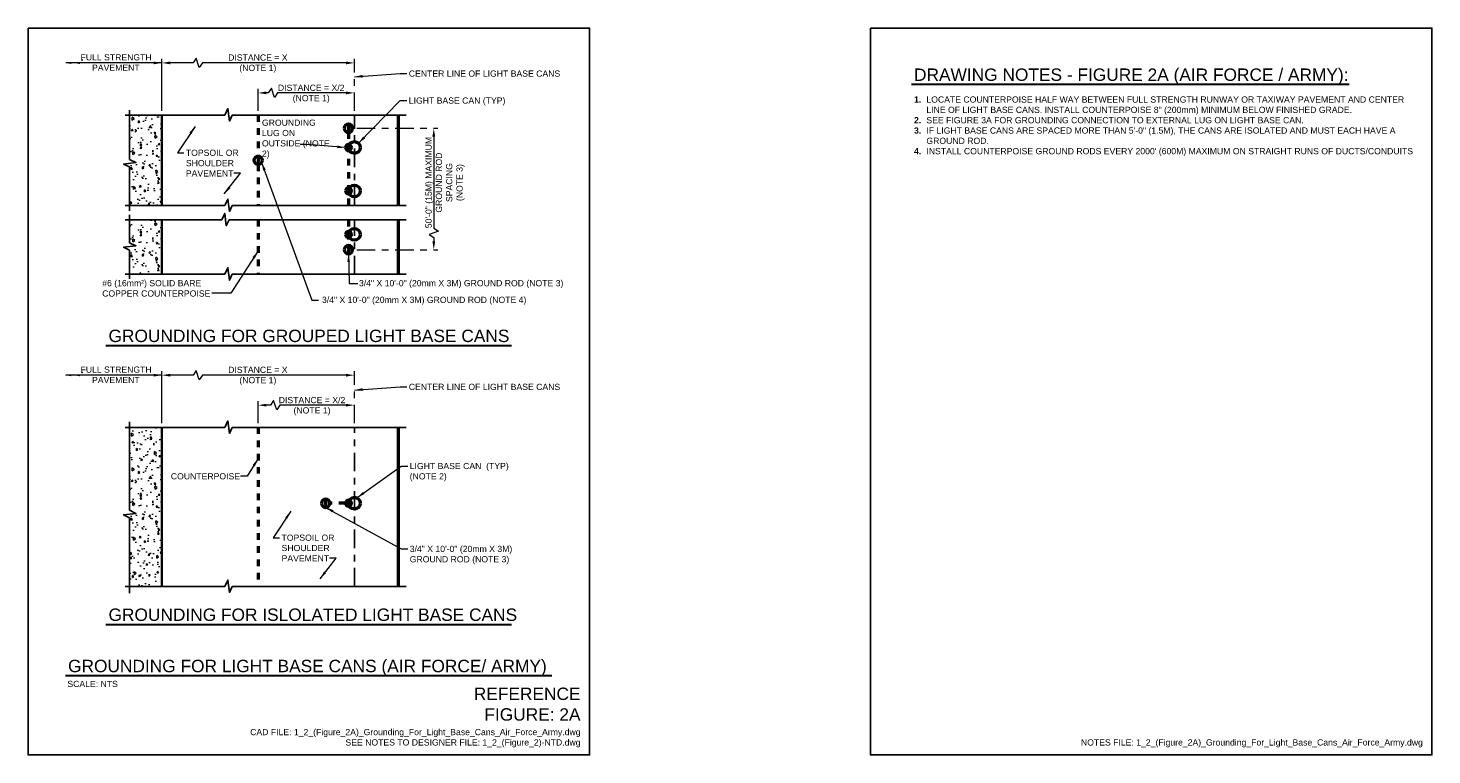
# Model space of a CAD drawing. Header units: inches. Extents: x 0 to 21.3, y 0 to 11.
import ezdxf
from ezdxf.enums import TextEntityAlignment as Align

# ---------------------------------------------------------------- set-up
doc = ezdxf.new("R2010")
doc.units = ezdxf.units.IN
doc.header["$LTSCALE"] = 0.375
doc.header["$MEASUREMENT"] = 0
doc.header["$PDSIZE"] = 2
doc.linetypes.add('CENTER2', pattern=[1.125, 0.75, -0.125, 0.125, -0.125])
doc.linetypes.add('DASHED2', pattern=[0.375, 0.25, -0.125])
doc.layers.get('0').update_dxf_attribs({"linetype": 'CONTINUOUS', "lineweight": 35})
doc.layers.get('DEFPOINTS').update_dxf_attribs({"linetype": 'CONTINUOUS'})
for name, color, linetype, lineweight in [('C-GRAD-FNSH', 4, 'CONTINUOUS', 50), ('E-AFLD-LITE-RUNW', 203, 'CONTINUOUS', 50), ('E-GRND-CIRC', 4, 'DASHED2', 50), ('E-GRND-EQUI', 83, 'CONTINUOUS', 50), ('G-ANNO-PATT', 8, 'CONTINUOUS', 18), ('G-ANNO-RDME', 5, 'CONTINUOUS', 18), ('S-SLAB-EDGE', 41, 'CONTINUOUS', 35)]:
    doc.layers.add(name, color=color, linetype=linetype, lineweight=lineweight)
for name, color, linetype in [('G-ANNO-DIMS', 7, 'CONTINUOUS'), ('G-ANNO-DIMS @ 1', 7, 'CONTINUOUS'), ('G-ANNO-SYMB', 6, 'CONTINUOUS'), ('G-ANNO-TEXT', 7, 'CONTINUOUS'), ('G-ANNO-TTLB', 7, 'CONTINUOUS')]:
    doc.layers.add(name, color=color, linetype=linetype)
doc.styles.add('00-E-TITLE-1_1', font='arial.ttf', dxfattribs={"height": 0.1875})
doc.styles.add('01-E-BLDG-1_1', font='arial.ttf', dxfattribs={"height": 0.09375})
doc.dimstyles.new('01-E-BLDG-1_1', dxfattribs={"dimtxt": 0.09375, "dimasz": 0.125, "dimexe": 0.0625, "dimexo": 0.0625, "dimgap": 0.0625, "dimtad": 1, "dimdec": 4, "dimzin": 3, "dimdsep": 46, "dimlunit": 4, "dimtxsty": '01-E-BLDG-1_1', "dimcen": 0.0625, "dimclrd": 1, "dimclre": 1, "dimclrt": 256, "dimazin": 0, "dimtfac": 1, "dimtdec": 4, "dimtmove": 1, "dimatfit": 3, "dimfxl": 1, "dimfrac": 2, "dimtolj": 1, "dimtzin": 3, "dimlwd": 0, "dimlwe": 0, "dimarcsym": 0})

# ---------------------------------------------------------------- blocks, each defined once
blk = doc.blocks.new('BREAK')
at = {"color": 0, "linetype": 'Continuous', "flags": 128}
blk.add_lwpolyline([(0, 0), (0.046625, 0.097375), (0.069125, -0.090125), (0.112375, 0)], dxfattribs=at)
blk = doc.blocks.new('GRDROD')
at = {"color": 0, "linetype": 'Continuous'}
for p, q in [((0, 0.078), (0, 0)), ((0, 0), (0, -0.039)), ((0.039, -0.039), (-0.039, -0.039)), ((0.026, -0.059), (-0.026, -0.059)), ((0.013, -0.078), (-0.013, -0.078))]:
    blk.add_line(p, q, dxfattribs=at)
blk.add_circle((0, 0), 0.125, dxfattribs=at)
blk = doc.blocks.new('G-TDT2')
at = {"linetype": 'ByBlock', "lineweight": -2}
h = blk.add_hatch(color=256, dxfattribs=at)
edge = h.paths.add_edge_path()
edge.add_arc((0, 0), 0.0444, 0, 360)
at = {"color": 0, "linetype": 'ByBlock', "lineweight": -2}
blk.add_circle((0, 0), 0.0444, dxfattribs=at)
blk = doc.blocks.new('*D4')
at = {"layer": 'DEFPOINTS', "color": 0, "transparency": 16777216}
for p in [(4.912, 9.484), (4.912, 7.646), (6.141, 7.646)]:
    blk.add_point(p, dxfattribs=at)
at = {"layer": 'G-ANNO-DIMS', "color": 1, "linetype": 'CENTER2', "lineweight": 0, "transparency": 16777216}
for p, q in [((4.975, 9.484), (6.204, 9.484)), ((4.975, 7.646), (6.204, 7.646))]:
    blk.add_line(p, q, dxfattribs=at)
at = {"layer": 'G-ANNO-DIMS', "color": 1, "lineweight": 0, "transparency": 16777216}
for p, q in [((6.141, 9.359), (6.141, 7.971)), ((6.212, 7.924), (6.071, 7.877)), ((6.071, 7.877), (6.141, 7.83)), ((6.141, 7.971), (6.212, 7.924)), ((6.141, 7.83), (6.141, 7.771))]:
    blk.add_line(p, q, dxfattribs=at)
at = {"layer": 'G-ANNO-DIMS', "color": 1, "transparency": 16777216}
for points in [[(6.12, 9.359), (6.162, 9.359), (6.141, 9.484)], [(6.12, 7.771), (6.162, 7.771), (6.141, 7.646)]]:
    blk.add_solid(points, dxfattribs=at)
at = {"layer": 'G-ANNO-DIMS', "transparency": 16777216, "insert": (6.311, 8.662), "char_height": 0.09375, "attachment_point": 5, "rotation": 90, "style": '01-E-BLDG-1_1'}
blk.add_mtext('\\A1;50\'-0" (15M) MAXIMUM\\PGROUND ROD\\PSPACING\\P(NOTE 3)', dxfattribs=at)
blk = doc.blocks.new('*D5')
at = {"layer": 'DEFPOINTS', "color": 0, "transparency": 16777216}
for p in [(2.026, 10.473), (2.026, 9.683), (4.939, 9.683)]:
    blk.add_point(p, dxfattribs=at)
at = {"layer": 'G-ANNO-DIMS', "color": 1, "lineweight": 0, "transparency": 16777216}
for p, q in [((2.026, 9.746), (2.026, 10.535)), ((2.498, 10.473), (2.151, 10.473)), ((2.545, 10.543), (2.498, 10.473)), ((2.592, 10.402), (2.545, 10.543)), ((2.638, 10.473), (2.592, 10.402)), ((4.814, 10.473), (2.638, 10.473))]:
    blk.add_line(p, q, dxfattribs=at)
at = {"layer": 'G-ANNO-DIMS', "color": 1, "linetype": 'CENTER2', "lineweight": 0, "transparency": 16777216}
blk.add_line((4.939, 9.746), (4.939, 10.535), dxfattribs=at)
at = {"layer": 'G-ANNO-DIMS', "color": 1, "transparency": 16777216}
for points in [[(2.151, 10.494), (2.151, 10.452), (2.026, 10.473)], [(4.814, 10.494), (4.814, 10.452), (4.939, 10.473)]]:
    blk.add_solid(points, dxfattribs=at)
at = {"layer": 'G-ANNO-DIMS', "transparency": 16777216, "insert": (3.478, 10.462), "char_height": 0.09375, "attachment_point": 5, "style": '01-E-BLDG-1_1'}
blk.add_mtext('\\A1;DISTANCE = X\\P(NOTE 1)', dxfattribs=at)
blk = doc.blocks.new('*D6')
at = {"layer": 'DEFPOINTS', "color": 0, "transparency": 16777216}
for p in [(3.482, 10.019), (3.482, 9.683), (4.939, 9.683)]:
    blk.add_point(p, dxfattribs=at)
at = {"layer": 'G-ANNO-DIMS', "color": 1, "lineweight": 0, "transparency": 16777216}
for p, q in [((3.482, 9.746), (3.482, 10.081)), ((3.636, 10.019), (3.607, 10.019)), ((3.683, 10.089), (3.636, 10.019)), ((3.73, 9.948), (3.683, 10.089)), ((3.777, 10.019), (3.73, 9.948)), ((4.814, 10.019), (3.777, 10.019))]:
    blk.add_line(p, q, dxfattribs=at)
at = {"layer": 'G-ANNO-DIMS', "color": 1, "transparency": 16777216}
for points in [[(3.607, 10.04), (3.607, 9.998), (3.482, 10.019)], [(4.814, 10.04), (4.814, 9.998), (4.939, 10.019)]]:
    blk.add_solid(points, dxfattribs=at)
at = {"layer": 'G-ANNO-DIMS', "transparency": 16777216, "insert": (4.286, 10.004), "char_height": 0.09375, "attachment_point": 5, "style": '01-E-BLDG-1_1'}
blk.add_mtext('\\A1;DISTANCE = X/2\\P(NOTE 1)', dxfattribs=at)
blk = doc.blocks.new('DBLARR')
at = {"linetype": 'Continuous'}
for points in [[(-0.227, 0.016), (-0.13, 0), (-0.227, -0.016), (-0.227, -0.016, 0.240091)], [(-0.097, 0.016), (0, 0), (-0.097, -0.016), (-0.097, -0.016, 0.240091), (-0.097, 0.016)]]:
    blk.add_hatch(color=0, dxfattribs=at).paths.add_polyline_path(points)
at = {"color": 0, "linetype": 'Continuous'}
blk.add_point((-0.259, -0.043), dxfattribs=at)
blk = doc.blocks.new('*D7')
at = {"layer": 'DEFPOINTS', "color": 0, "transparency": 16777216}
for p in [(2.026, 5.747), (2.026, 4.957), (4.939, 4.957)]:
    blk.add_point(p, dxfattribs=at)
at = {"layer": 'G-ANNO-DIMS', "color": 1, "lineweight": 0, "transparency": 16777216}
for p, q in [((2.026, 5.019), (2.026, 5.809)), ((2.498, 5.747), (2.151, 5.747)), ((2.545, 5.817), (2.498, 5.747)), ((2.592, 5.676), (2.545, 5.817)), ((2.638, 5.747), (2.592, 5.676)), ((4.814, 5.747), (2.638, 5.747))]:
    blk.add_line(p, q, dxfattribs=at)
at = {"layer": 'G-ANNO-DIMS', "color": 1, "linetype": 'CENTER2', "lineweight": 0, "transparency": 16777216}
blk.add_line((4.939, 5.019), (4.939, 5.809), dxfattribs=at)
at = {"layer": 'G-ANNO-DIMS', "color": 1, "transparency": 16777216}
for points in [[(2.151, 5.767), (2.151, 5.726), (2.026, 5.747)], [(4.814, 5.767), (4.814, 5.726), (4.939, 5.747)]]:
    blk.add_solid(points, dxfattribs=at)
at = {"layer": 'G-ANNO-DIMS', "transparency": 16777216, "insert": (3.478, 5.736), "char_height": 0.09375, "attachment_point": 5, "style": '01-E-BLDG-1_1'}
blk.add_mtext('\\A1;DISTANCE = X\\P(NOTE 1)', dxfattribs=at)
blk = doc.blocks.new('*D8')
at = {"layer": 'DEFPOINTS', "color": 0, "transparency": 16777216}
for p in [(3.482, 5.293), (3.482, 4.957), (4.939, 4.957)]:
    blk.add_point(p, dxfattribs=at)
at = {"layer": 'G-ANNO-DIMS', "color": 1, "lineweight": 0, "transparency": 16777216}
for p, q in [((3.482, 5.019), (3.482, 5.355)), ((3.716, 5.363), (3.669, 5.293)), ((3.763, 5.222), (3.716, 5.363)), ((3.669, 5.293), (3.607, 5.293)), ((3.81, 5.293), (3.763, 5.222)), ((4.814, 5.293), (3.81, 5.293))]:
    blk.add_line(p, q, dxfattribs=at)
at = {"layer": 'G-ANNO-DIMS', "color": 1, "transparency": 16777216}
for points in [[(3.607, 5.313), (3.607, 5.272), (3.482, 5.293)], [(4.814, 5.313), (4.814, 5.272), (4.939, 5.293)]]:
    blk.add_solid(points, dxfattribs=at)
at = {"layer": 'G-ANNO-DIMS', "transparency": 16777216, "insert": (4.298, 5.278), "char_height": 0.09375, "attachment_point": 5, "style": '01-E-BLDG-1_1'}
blk.add_mtext('\\A1;DISTANCE = X/2\\P(NOTE 1)', dxfattribs=at)

msp = doc.modelspace()

# ---------------------------------------------------------------- hatches: boundary and pattern name
at = {"layer": 'G-ANNO-PATT'}
h = msp.add_hatch(dxfattribs=at)
h.set_pattern_fill('AR-CONC', color=256, scale=0.038846, angle=45, style=0)
h.set_pattern_definition([(95, (0.0789, 1.49917), (0.214257, 0.179783), [0.029135, -0.320481]), (40, (0.0789, 1.49917), (-0.244728, 0.1685025), [0.023308, -0.256385]), (145.4514, (0.09675, 1.51415), (-0.030471, 0.3482855), [0.024761, -0.272367]), (91.184, (0.02395, 1.5541), (0.33862, 0.247689), [0.043702, -0.480722]), (141.6356, (0.05217, 1.57475), (-0.010838, 0.524312), [0.03714, -0.40855]), (36.184, (0.02395, 1.5541), (-0.010838, 0.524312), [0.034962, -0.384578]), (66, (0.06516, 1.56784), (0.274554, 0.053368), [0.029135, -0.320481]), (11, (0.06516, 1.56784), (-0.132352, 0.266022), [0.023308, -0.256385]), (116.4514, (0.08804, 1.5723), (0.142202, 0.31939), [0.024761, -0.272367]), (82.5, (0.07889, 1.49917), (-0.0881006, 0.0947808), [0, -0.2532773, 0, -0.2602696, 0, -0.2573562]), (52.5, (0.07889, 1.49917), (-0.0360776, 0.1805997), [0, -0.1483925, 0, -0.2474504, 0, -0.0980867]), (12.5, (0.01764, 1.43792), (0.1528281, 0.1404371), [0, -0.0971155, 0, -0.3030005, 0, -0.4020583]), (2.5, (-0.00983, 1.41045), (0.1326948, 0.1876893), [0, -0.12625, 0, -0.2012234, 0, -0.2855197])])
h.paths.add_polyline_path([(1.53527, 9.68312), (2.02632, 9.68312), (2.02632, 8.31515), (1.53527, 8.31515), (1.53527, 8.89851), (1.44514, 8.94176), (1.63264, 8.96426), (1.53527, 9.01088)])
h = msp.add_hatch(dxfattribs=at)
h.set_pattern_fill('AR-CONC', color=256, scale=0.038846, angle=45, style=0)
h.set_pattern_definition([(95, (0.0789, 0.17808), (0.214257, 0.179783), [0.029135, -0.320481]), (40, (0.0789, 0.17808), (-0.244728, 0.168503), [0.023308, -0.256385]), (145.4514, (0.09675, 0.19306), (-0.030471, 0.3482855), [0.024761, -0.272367]), (91.184, (0.02395, 0.23302), (0.33862, 0.247689), [0.043702, -0.480722]), (141.6356, (0.05217, 0.25366), (-0.010838, 0.524312), [0.03714, -0.40855]), (36.184, (0.02395, 0.233), (-0.010838, 0.524312), [0.034962, -0.384578]), (66, (0.06516, 0.24675), (0.274554, 0.053368), [0.029135, -0.320481]), (11, (0.06516, 0.24675), (-0.132352, 0.266022), [0.023308, -0.256385]), (116.4514, (0.08804, 0.2512), (0.142202, 0.31939), [0.024761, -0.272367]), (82.5, (0.07889, 0.17808), (-0.0881006, 0.0947808), [0, -0.2532773, 0, -0.2602696, 0, -0.2573562]), (52.5, (0.07889, 0.17808), (-0.0360776, 0.1805997), [0, -0.1483925, 0, -0.2474504, 0, -0.0980867]), (12.5, (0.01764, 0.11683), (0.1528281, 0.1404371), [0, -0.0971155, 0, -0.3030005, 0, -0.4020583]), (2.5, (-0.00983, 0.08936), (0.1326948, 0.1876893), [0, -0.12625, 0, -0.2012234, 0, -0.2855197])])
h.paths.add_polyline_path([(1.53527, 8.09832), (2.02632, 8.09832), (2.02632, 7.27436), (1.53527, 7.27436), (1.53527, 7.63983), (1.44514, 7.68308), (1.63264, 7.70558), (1.53527, 7.7522)])
h = msp.add_hatch(dxfattribs=at)
h.set_pattern_fill('AR-CONC', color=256, scale=0.038846, angle=45, style=0)
h.set_pattern_definition([(95, (0.0789, -3.80909), (0.214257, 0.179783), [0.029135, -0.320481]), (40, (0.0789, -3.8091), (-0.244728, 0.1685025), [0.023308, -0.256385]), (145.4514, (0.09675, -3.7941), (-0.030471, 0.3482855), [0.024761, -0.272367]), (91.184, (0.02395, -3.75415), (0.33862, 0.247689), [0.043702, -0.480722]), (141.6356, (0.05217, -3.7335), (-0.010838, 0.524312), [0.037141, -0.408551]), (36.184, (0.02395, -3.75415), (-0.010838, 0.524312), [0.034962, -0.384578]), (66, (0.06516, -3.74042), (0.274554, 0.053368), [0.029135, -0.320481]), (11, (0.06516, -3.74042), (-0.132352, 0.266022), [0.023308, -0.256385]), (116.4514, (0.08804, -3.73597), (0.142202, 0.31939), [0.024761, -0.272367]), (82.5, (0.07889, -3.80909), (-0.0881006, 0.0947808), [0, -0.2532773, 0, -0.2602696, 0, -0.2573562]), (52.5, (0.07889, -3.80909), (-0.0360776, 0.1805997), [0, -0.1483925, 0, -0.2474504, 0, -0.0980867]), (12.5, (0.01764, -3.87034), (0.1528281, 0.1404371), [0, -0.0971155, 0, -0.3030005, 0, -0.4020583]), (2.5, (-0.00983, -3.89781), (0.1326948, 0.1876893), [0, -0.1262502, 0, -0.2012234, 0, -0.2855197])])
h.paths.add_polyline_path([(1.53527, 4.957), (2.02632, 4.957), (2.02632, 2.54824), (1.53527, 2.54824), (1.53527, 3.59025), (1.44514, 3.6335), (1.63264, 3.656), (1.53527, 3.70263)])

# ---------------------------------------------------------------- linework, layer by layer
at = {"layer": 'C-GRAD-FNSH'}
for p, q in [((5.60313, 9.68312), (5.60313, 8.31515)), ((5.60313, 8.09832), (5.60313, 7.27436)), ((5.60313, 4.957), (5.60313, 2.54824))]:
    msp.add_line(p, q, dxfattribs=at)
at = {"layer": 'E-AFLD-LITE-RUNW'}
for centre in [(4.93867, 9.19295), (4.93867, 8.53547), (4.93867, 7.878), (4.93867, 3.80935)]:
    msp.add_circle(centre, 0.08953, dxfattribs=at)
at = {"layer": 'E-GRND-CIRC'}
for p, q in [((3.4825, 9.68312), (3.4825, 9.06163)), ((4.84961, 9.42171), (4.84966, 8.31515)), ((3.4825, 8.93663), (3.4825, 8.31515)), ((3.4825, 8.09832), (3.4825, 7.27436)), ((4.84967, 8.09832), (4.84969, 7.70843)), ((3.4825, 4.957), (3.4825, 2.54824)), ((4.80519, 3.80935), (4.56656, 3.80935))]:
    msp.add_line(p, q, dxfattribs=at)
at = {"layer": 'G-ANNO-DIMS', "linetype": 'CENTER2'}
for p, q in [((4.93867, 8.31515), (4.93867, 9.68312)), ((4.93867, 7.27436), (4.93867, 8.09832)), ((4.93867, 2.54824), (4.93867, 4.957))]:
    msp.add_line(p, q, dxfattribs=at)
at = {"layer": 'G-ANNO-SYMB'}
for p, q in [((1.47072, 9.68312), (2.97749, 9.68312)), ((1.53527, 9.75542), (1.53527, 9.01088)), ((3.08986, 9.68312), (5.72306, 9.68312)), ((1.53527, 8.89851), (1.53527, 8.23174)), ((1.47072, 8.31515), (2.97749, 8.31515)), ((3.08986, 8.31515), (5.72306, 8.31515)), ((1.47072, 8.09832), (2.93086, 8.09832)), ((1.53527, 8.174), (1.53527, 7.7522)), ((3.04324, 8.09832), (5.72306, 8.09832)), ((1.53527, 7.63983), (1.53527, 7.20393)), ((1.47072, 7.27436), (2.97749, 7.27436)), ((3.08986, 7.27436), (5.72306, 7.27436)), ((1.47072, 4.957), (2.97749, 4.957)), ((1.53527, 5.04136), (1.53527, 3.70263)), ((3.08986, 4.957), (5.72306, 4.957)), ((1.53527, 3.59025), (1.53527, 2.44805)), ((1.47072, 2.54824), (2.97749, 2.54824)), ((3.08986, 2.54824), (5.72306, 2.54824))]:
    msp.add_line(p, q, dxfattribs=at)
at = {"layer": 'G-ANNO-TEXT', "linetype": 'Continuous', "lineweight": 30}
for p, q in [((13.3713, 10.14903), (19.99925, 10.14903)), ((1.17848, 6.19626), (7.3161, 6.19626)), ((1.17848, 1.97605), (7.3161, 1.97605)), ((0.56581, 1.20008), (7.92877, 1.20008))]:
    msp.add_line(p, q, dxfattribs=at)
at = {"layer": 'G-ANNO-TTLB'}
for points in [[(0, 11), (8.5, 11), (8.5, 0), (0, 0)], [(12.75, 11), (21.25, 11), (21.25, 0), (12.75, 0)]]:
    msp.add_lwpolyline(points, close=True, dxfattribs=at)
at = {"layer": 'S-SLAB-EDGE'}
for p, q in [((2.02632, 9.68312), (2.02632, 8.31515)), ((2.02632, 8.09832), (2.02632, 7.27436)), ((2.02632, 4.957), (2.02632, 2.54824))]:
    msp.add_line(p, q, dxfattribs=at)

# ---------------------------------------------------------------- block references
at = {"layer": 'E-GRND-EQUI', "yscale": 0.5, "zscale": 0.5}
for p, xscale in [((4.84962, 9.48421), -0.5), ((3.48249, 8.99913), 0.5), ((4.8496, 7.64592), -0.5), ((4.50407, 3.80935), -0.5)]:
    msp.add_blockref('GRDROD', p, dxfattribs=dict(at, xscale=xscale))
at = {"layer": 'E-GRND-EQUI', "xscale": -1}
for p in [(4.8496, 9.19295), (4.8496, 8.53547), (4.8496, 7.878), (4.8496, 3.80935)]:
    msp.add_blockref('G-TDT2', p, dxfattribs=at)
at = {"layer": 'G-ANNO-DIMS @ 1', "color": 1, "rotation": 180}
for p in [(0.55913, 10.47276), (0.55913, 5.74664)]:
    msp.add_blockref('DBLARR', p, dxfattribs=at)
at = {"layer": 'G-ANNO-SYMB'}
for p in [(2.97749, 9.68312), (2.97749, 8.31515), (2.93086, 8.09832), (2.97749, 7.27436), (2.97749, 4.957), (2.97749, 2.54824)]:
    msp.add_blockref('BREAK', p, dxfattribs=at)
at = {"layer": 'G-ANNO-SYMB', "rotation": 269.9999999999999}
for p in [(1.53527, 9.01088), (1.53527, 7.7522), (1.53527, 3.70263)]:
    msp.add_blockref('BREAK', p, dxfattribs=at)

# ---------------------------------------------------------------- texts
at = {"layer": 'G-ANNO-RDME', "attachment_point": 9}
for s, insert, char_height, width, style in [('REFERENCE FIGURE: 2A', (8.36242, 0.51589), 0.1875, 1.5649158, '00-E-TITLE-1_1'), ('CAD FILE: 1_2_(Figure_2A)_Grounding_For_Light_Base_Cans_Air_Force_Army.dwg\\PSEE NOTES TO DESIGNER FILE: 1_2_(Figure_2)-NTD.dwg', (8.36242, 0.11416), 0.09375, 7.0264495, '01-E-BLDG-1_1'), ('NOTES FILE: 1_2_(Figure_2A)_Grounding_For_Light_Base_Cans_Air_Force_Army.dwg', (21.11242, 0.11416), 0.09375, 7.0264495, '01-E-BLDG-1_1')]:
    msp.add_mtext(s, dxfattribs=dict(at, insert=insert, char_height=char_height, width=width, style=style))
at = {"layer": 'G-ANNO-TEXT', "style": '01-E-BLDG-1_1'}
for s, p in [('FULL STRENGTH', (0.79378, 10.51067)), ('PAVEMENT', (0.96839, 10.35362)), ('FULL STRENGTH', (0.79378, 5.78455)), ('PAVEMENT', (0.96839, 5.6275))]:
    msp.add_text(s, height=0.09375, dxfattribs=at).set_placement(p)
at = {"layer": 'G-ANNO-TEXT', "style": '00-E-TITLE-1_1'}
for s, p in [('DRAWING NOTES - FIGURE 2A (AIR FORCE / ARMY):', (13.41045, 10.1447)), ('GROUNDING FOR GROUPED LIGHT BASE CANS', (1.21763, 6.19193)), ('GROUNDING FOR ISLOLATED LIGHT BASE CANS', (1.21763, 1.97172)), ('GROUNDING FOR LIGHT BASE CANS (AIR FORCE/ ARMY)', (0.60496, 1.19575))]:
    msp.add_text(s, height=0.1875, dxfattribs=at).set_placement(p, align=Align.BOTTOM_LEFT)
at = {"layer": 'G-ANNO-TEXT', "style": '01-E-BLDG-1_1'}
msp.add_text('SCALE: NTS', height=0.09375, dxfattribs=at).set_placement((0.59474, 1.1211), align=Align.TOP_LEFT)
at = {"layer": 'G-ANNO-TEXT', "char_height": 0.09375, "attachment_point": 1, "style": '01-E-BLDG-1_1'}
for s, insert, width in [('\\A1;CENTER LINE OF LIGHT BASE CANS', (5.76274, 10.35816), 2.3194176), ('\\A1;LIGHT BASE CAN (TYP)', (5.76274, 9.94989), 1.4628545), ('\\pi-0.1875,l0.1875,t0.1875;{\\fArial|b1|i0|c0|p34;1.^I}LOCATE COUNTERPOISE HALF WAY BETWEEN FULL STRENGTH RUNWAY OR TAXIWAY PAVEMENT AND CENTER LINE OF LIGHT BASE CANS. INSTALL COUNTERPOISE 8" (200mm) MINIMUM BELOW FINISHED GRADE.\\P{\\fArial|b1|i0|c0|p34;2.^I}SEE FIGURE 3A FOR GROUNDING CONNECTION TO EXTERNAL LUG ON LIGHT BASE CAN.\\P{\\fArial|b1|i0|c0|p34;3.^I}IF LIGHT BASE CANS ARE SPACED MORE THAN 5\'-0" (1.5M), THE CANS ARE ISOLATED AND MUST EACH HAVE A GROUND ROD.\\P{\\fArial|b1|i0|c0|p34;4.^I}INSTALL COUNTERPOISE GROUND RODS EVERY 2000\' (600M) MAXIMUM ON STRAIGHT RUNS OF DUCTS/CONDUITS', (13.41045, 9.96565), 7.4237884), ('\\A1;GROUNDING LUG ON OUTSIDE (NOTE 2)', (3.54005, 9.6151), 1.1136755), ('\\A1;TOPSOIL OR SHOULDER PAVEMENT', (2.38838, 9.15992), 0.8472598), ('\\A1;#6 (16mm²) SOLID BARE COPPER COUNTERPOISE', (1.12224, 7.18654), 1.8335683), ('\\A1;3/4" X 10\'-0" (20mm X 3M) GROUND ROD (NOTE 3)', (5.00895, 7.18654), 3.1303084), ('\\A1;3/4" X 10\'-0" (20mm X 3M) GROUND ROD (NOTE 4)', (4.44865, 6.93378), 3.1055629), ('\\A1;CENTER LINE OF LIGHT BASE CANS', (5.76274, 5.61672), 2.3500525), ('\\A1;COUNTERPOISE', (2.16083, 4.2638), 1.052903), ('\\A1;LIGHT BASE CAN  (TYP) (NOTE 2)', (5.77723, 4.41922), 1.5037651), ('\\A1;TOPSOIL OR SHOULDER PAVEMENT', (3.83689, 3.33451), 0.8472598), ('\\A1;3/4" X 10\'-0" (20mm X 3M) GROUND ROD (NOTE 3)', (5.77723, 3.16449), 1.9764971)]:
    msp.add_mtext(s, dxfattribs=dict(at, insert=insert, width=width))

# ---------------------------------------------------------------- dimensions: what is measured, and where the dimension line sits
at = {"layer": 'G-ANNO-DIMS'}
for base, p1, p2, picture, middle in [((2.02632, 10.47276), (4.93867, 9.68312), (2.02632, 9.68312), '*D5', (3.47799, 10.2595)), ((2.02632, 5.74664), (4.93867, 4.957), (2.02632, 4.957), '*D7', (3.47799, 5.53338))]:
    dim = msp.add_linear_dim(base=base, p1=p1, p2=p2, text='DISTANCE = X\\P(NOTE 1)', dimstyle='01-E-BLDG-1_1', dxfattribs=at)
    dim.commit()
    dim.dimension.update_dxf_attribs({"geometry": picture, "text_midpoint": middle, "dimtype": 160})
for base, p1, p2, picture, middle in [((3.4825, 10.01878), (4.93867, 9.68312), (3.4825, 9.68312), '*D6', (4.28564, 9.8013)), ((3.4825, 5.29265), (4.93867, 4.957), (3.4825, 4.957), '*D8', (4.29765, 5.07518))]:
    dim = msp.add_linear_dim(base=base, p1=p1, p2=p2, text='DISTANCE = X/2\\P(NOTE 1)', dimstyle='01-E-BLDG-1_1', override={"dimse1": 1}, dxfattribs=at)
    dim.commit()
    dim.dimension.update_dxf_attribs({"geometry": picture, "text_midpoint": middle, "dimtype": 160})
dim = msp.add_linear_dim(base=(6.1412, 7.64593), p1=(4.91211, 9.48421), p2=(4.91209, 7.64593), angle=90, text='50\'-0" (15M) MAXIMUM\\XGROUND ROD\\PSPACING\\P(NOTE 3)', dimstyle='01-E-BLDG-1_1', dxfattribs=at)
dim.commit()
dim.dimension.update_dxf_attribs({"geometry": '*D4', "text_midpoint": (6.3114, 8.66156), "dimtype": 160})

# ---------------------------------------------------------------- leaders
for points in [[(2.02632, 10.47276), (0.57312, 10.47276)], [(2.02632, 5.74664), (0.57312, 5.74664)]]:
    msp.add_leader(points, dimstyle='01-E-BLDG-1_1', override={"dimasz": 0.125}, dxfattribs=at)
at = {"layer": 'G-ANNO-TEXT'}
for points in [[(4.93867, 10.2622), (5.63373, 10.31015), (5.73396, 10.31015)], [(5.00135, 9.25688), (5.63373, 9.90188), (5.73396, 9.90188)], [(2.52799, 9.51223), (2.25937, 9.11191), (2.3596, 9.11191)], [(4.80519, 9.19295), (4.21953, 9.23565), (4.1193, 9.23565)], [(3.5358, 8.9665), (4.29596, 6.88461), (4.39619, 6.88461)], [(2.97068, 8.4912), (3.21682, 8.80386), (3.11658, 8.80386)], [(3.4825, 7.62643), (3.06739, 6.98641), (2.7799, 6.98641)], [(4.84959, 7.58343), (4.8593, 7.13348), (4.98925, 7.13348)], [(4.93867, 5.52076), (5.63373, 5.56871), (5.73396, 5.56871)], [(3.4825, 4.48428), (3.31571, 4.21753), (3.21548, 4.21753)], [(4.9782, 3.88968), (5.64822, 4.37121), (5.74845, 4.37121)], [(3.9765, 3.68682), (3.70787, 3.2865), (3.80811, 3.2865)], [(4.50406, 3.74685), (5.64822, 3.11647), (5.74845, 3.11647)], [(4.41918, 2.66579), (4.66532, 2.97845), (4.56509, 2.97845)]]:
    msp.add_leader(points, dimstyle='01-E-BLDG-1_1', dxfattribs=at)

doc.saveas('drawing.dxf')
